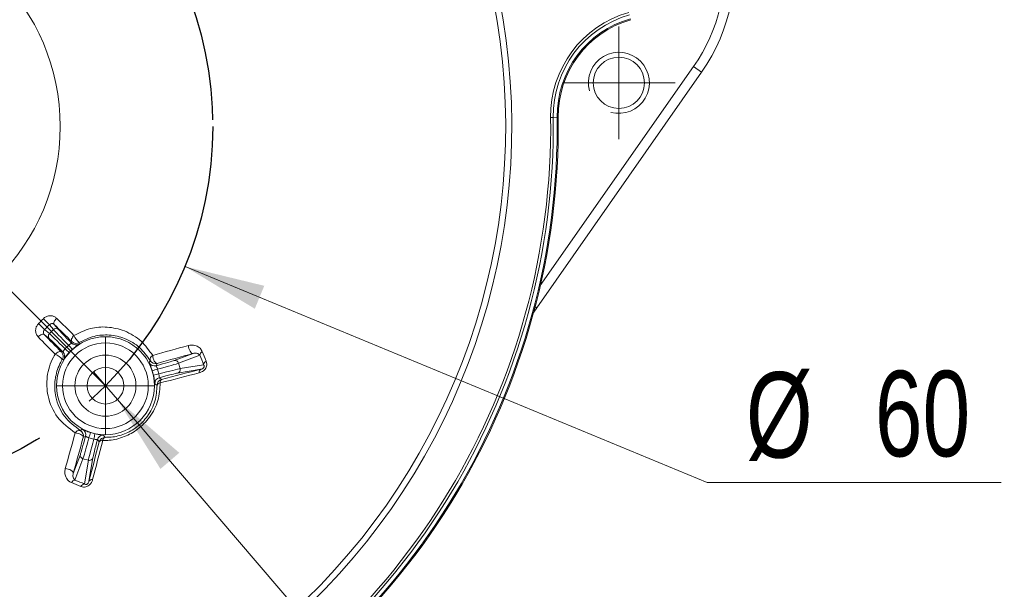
# Model space of a CAD drawing. Header units: millimetres. Extents: x 15 to 415, y 5 to 292.
# Tile 11 of 24: x 87 to 127, y 208 to 231. Entities that reach past the tile are written whole.
import ezdxf

# ---------------------------------------------------------------- set-up
doc = ezdxf.new("R2010")
doc.units = ezdxf.units.MM
doc.linetypes.add('CENTERX2', pattern=[20.32, 12.7, -2.54, 2.54, -2.54])
doc.styles.add('SLDTEXTSTYLE1', font='TXT', dxfattribs={"width": 0.75})
doc.dimstyles.new('SLDDIMSTYLE0', dxfattribs={"dimtxt": 3.5, "dimasz": 3.302, "dimexe": 0, "dimexo": 0.0625, "dimgap": 0.875, "dimtad": 0, "dimtih": 1, "dimtoh": 1, "dimdec": 4, "dimlfac": 2, "dimzin": 12, "dimdsep": 46, "dimtxsty": 'SLDTEXTSTYLE1', "dimsah": 1, "dimcen": 0.09, "dimazin": 3, "dimtfac": 1, "dimtofl": 0, "dimtmove": 0, "dimatfit": 3, "dimfxl": 1, "dimfrac": 2, "dimtolj": 1, "dimtzin": 12, "dimarcsym": 0})
doc.dimstyles.new('SLDDIMSTYLE1', dxfattribs={"dimtxt": 3.5, "dimasz": 3.302, "dimexe": 0, "dimexo": 0.0625, "dimgap": 0.875, "dimtad": 0, "dimtih": 1, "dimtoh": 1, "dimlfac": 2, "dimrnd": 1e-09, "dimzin": 12, "dimdsep": 46, "dimtxsty": 'SLDTEXTSTYLE1', "dimblk1": 'NONE', "dimsah": 1, "dimcen": 0, "dimadec": 0, "dimazin": 3, "dimtfac": 1, "dimtmove": 0, "dimatfit": 3, "dimldrblk": 'NONE', "dimfxl": 1, "dimfrac": 2, "dimtolj": 1, "dimtzin": 12, "dimarcsym": 0})
doc.dimstyles.new('SLDDIMSTYLE2', dxfattribs={"dimtxt": 3.5, "dimasz": 3.302, "dimexe": 0, "dimexo": 0.0625, "dimgap": 0.875, "dimtad": 0, "dimtih": 1, "dimtoh": 1, "dimlfac": 2, "dimrnd": 1e-09, "dimzin": 12, "dimdsep": 46, "dimtxsty": 'SLDTEXTSTYLE1', "dimsah": 1, "dimcen": 0, "dimadec": 0, "dimazin": 3, "dimtfac": 1, "dimtofl": 0, "dimtmove": 0, "dimatfit": 3, "dimfxl": 1, "dimfrac": 2, "dimtolj": 1, "dimtzin": 12, "dimarcsym": 0})

# ---------------------------------------------------------------- blocks, each defined once
blk = doc.blocks.new('_D')
at = {"color": 7, "linetype": 'Continuous', "lineweight": 0}
for p, q in [((79.888, 227.865), (79.888, 265.51)), ((91.202, 238.178), (107.215, 254.191))]:
    blk.add_line(p, q, dxfattribs=at)
for start, end in [(74.4106, 90), (45, 62.8886)]:
    blk.add_arc((79.888, 226.865), 37.645, start, end, dxfattribs=at)
for points in [[(79.888, 264.51), (83.165, 263.858), (83.209, 264.873)], [(106.507, 253.484), (104.416, 256.089), (103.73, 255.34)]]:
    blk.add_solid(points, dxfattribs=at)
at = {"color": 7, "linetype": 'Continuous', "lineweight": 0, "insert": (90.005, 263.687), "char_height": 3.5, "attachment_point": 1, "style": 'SLDTEXTSTYLE1'}
blk.add_mtext('45°', dxfattribs=at)
blk = doc.blocks.new('_D_1')
at = {"color": 7, "linetype": 'Continuous', "lineweight": 0}
for p, q in [((90.007, 216.827), (90.983, 215.689)), ((90.983, 215.689), (108.361, 195.426)), ((108.361, 195.426), (126.384, 195.426))]:
    blk.add_line(p, q, dxfattribs=at)
blk.add_solid([(90.983, 215.689), (92.747, 212.852), (93.518, 213.513)], dxfattribs=at)
at = {"color": 7, "linetype": 'Continuous', "lineweight": 0, "char_height": 3.5, "attachment_point": 1, "style": 'SLDTEXTSTYLE1'}
for s, insert in [('(x4) M', (109.949, 199.938)), ('3', (123.798, 199.938))]:
    blk.add_mtext(s, dxfattribs=dict(at, insert=insert))
blk = doc.blocks.new('_NONE')
blk = doc.blocks.new('_D_2')
at = {"color": 7, "linetype": 'Continuous', "lineweight": 0}
for p, q in [((93.752, 221.137), (115.135, 212.303)), ((115.135, 212.303), (127.173, 212.303))]:
    blk.add_line(p, q, dxfattribs=at)
blk.add_solid([(93.752, 221.137), (96.61, 219.407), (96.998, 220.346)], dxfattribs=at)
at = {"color": 7, "linetype": 'Continuous', "lineweight": 0, "char_height": 3.5, "attachment_point": 1, "style": 'SLDTEXTSTYLE1'}
for s, insert in [('%%c', (116.723, 216.815)), ('60', (122.001, 216.868))]:
    blk.add_mtext(s, dxfattribs=dict(at, insert=insert))
blk = doc.blocks.new('SW_CENTERMARKSYMBOL_5')
at = {"color": 0, "linetype": 'Continuous', "lineweight": 0}
for p, q in [((0, 1.25), (0, 2)), ((0, 0), (0, 1.25)), ((-1.25, 0), (-2, 0)), ((0, 0), (-1.25, 0)), ((0, 0), (0, -1.25)), ((0, 0), (1.25, 0)), ((1.25, 0), (2, 0)), ((0, -1.25), (0, -2))]:
    blk.add_line(p, q, dxfattribs=at)
blk = doc.blocks.new('SW_CENTERMARKSYMBOL_10')
at = {"color": 0, "linetype": 'Continuous', "lineweight": 0}
for p, q in [((0, 1.25), (0, 2.3)), ((0, 0), (0, 1.25)), ((-1.25, 0), (-2.3, 0)), ((0, 0), (-1.25, 0)), ((0, 0), (0, -1.25)), ((0, 0), (1.25, 0)), ((1.25, 0), (2.3, 0)), ((0, -1.25), (0, -2.3))]:
    blk.add_line(p, q, dxfattribs=at)

msp = doc.modelspace()

# ---------------------------------------------------------------- linework, layer by layer
at = {"color": 7, "linetype": 'Continuous', "lineweight": 15}
for p, q in [((114.904245, 229.085909), (108.152245, 219.443057)), ((108.301956, 220.354246), (114.576584, 229.315341)), ((114.576584, 229.315341), (114.904245, 229.085909)), ((108.991916, 227.241884), (108.829798, 227.239783)), ((108.152245, 219.443057), (108.029403, 219.262056)), ((88.001484, 218.553259), (88.200421, 218.390162)), ((88.36285, 218.552591), (88.199753, 218.751528)), ((88.200421, 218.390162), (88.36285, 218.552591)), ((88.397023, 218.769268), (88.573355, 218.554187)), ((88.198826, 218.179657), (87.983746, 218.35599)), ((89.108201, 218.002072), (89.115344, 218.063462)), ((88.689551, 217.637669), (88.750941, 217.644811)), ((93.307033, 217.285803), (94.08325, 217.57839)), ((94.35799, 217.5069), (93.488537, 217.179168)), ((92.608483, 217.170009), (92.567786, 217.075079)), ((94.406633, 216.932606), (93.444121, 216.774185)), ((93.488537, 217.179168), (93.547991, 216.957284)), ((93.547991, 216.957284), (94.515466, 217.116521)), ((89.174623, 212.669763), (89.46721, 213.44598)), ((89.978829, 213.308892), (89.820408, 212.34638)), ((89.573844, 213.264476), (89.246112, 212.395023)), ((89.795728, 213.205021), (89.573844, 213.264476)), ((89.636491, 212.237546), (89.795728, 213.205021))]:
    msp.add_line(p, q, dxfattribs=at)
at = {"color": 7, "linetype": 'CENTERX2'}
msp.add_line((90.494895, 216.258117), (79.888294, 226.864719), dxfattribs=at)
at = {"color": 8, "linetype": 'Continuous', "lineweight": 15}
msp.add_line((108.089254, 219.487164), (108.152245, 219.443057), dxfattribs=at)
at = {"color": 7, "linetype": 'Continuous', "lineweight": 15, "flags": 128}
for points in [[(108.829798, 227.239783), (108.818892, 227.239642), (108.80707, 227.239489), (108.794444, 227.239325), (108.781139, 227.239153), (108.76728, 227.238974), (108.753, 227.238787), (108.738441, 227.238599), (108.72374, 227.238409)], [(109.035847, 227.242455), (109.035123, 227.242444), (109.032964, 227.242416), (109.029387, 227.24237), (109.024429, 227.242305), (109.018136, 227.242225), (109.010569, 227.242126), (109.001801, 227.242012), (108.991916, 227.241884)], [(88.494089, 219.018666), (88.462363, 218.983107), (88.434726, 218.946187), (88.412195, 218.909262), (88.395594, 218.873684), (88.385534, 218.840762), (88.382386, 218.811704), (88.386262, 218.787577), (88.397023, 218.769268)], [(88.494089, 219.018666), (88.583824, 218.930425), (88.673344, 218.842416), (88.762647, 218.754639), (88.85173, 218.667098), (88.94059, 218.579794), (89.029227, 218.492731), (89.117638, 218.405911), (89.205819, 218.319334)], [(89.115344, 218.063462), (89.026345, 218.150839), (88.937117, 218.238464), (88.847659, 218.326333), (88.757975, 218.414445), (88.668066, 218.502796), (88.577936, 218.591384), (88.487588, 218.68021), (88.397023, 218.769268)], [(87.983746, 218.35599), (87.965434, 218.36675), (87.941308, 218.370627), (87.912251, 218.367478), (87.879329, 218.357418), (87.843752, 218.340818), (87.806825, 218.318286), (87.769905, 218.29065), (87.734347, 218.258923)], [(88.433678, 217.547193), (88.347101, 217.635374), (88.260282, 217.723785), (88.173218, 217.812422), (88.085915, 217.901284), (87.998373, 217.990366), (87.910597, 218.07967), (87.822587, 218.169189), (87.734347, 218.258923)], [(87.983746, 218.35599), (88.072802, 218.265424), (88.161628, 218.175076), (88.250216, 218.084946), (88.338568, 217.995038), (88.426679, 217.905354), (88.51455, 217.815897), (88.602174, 217.726668), (88.689551, 217.637669)], [(89.205819, 218.319334), (89.174259, 218.283613), (89.147024, 218.246298), (89.125116, 218.208762), (89.109336, 218.172378), (89.100266, 218.138484), (89.098237, 218.108325), (89.103325, 218.083007), (89.115344, 218.063462)], [(92.427682, 217.498181), (92.612971, 217.549362), (92.797533, 217.600378), (92.98136, 217.651227), (93.164431, 217.701903), (93.346737, 217.752403), (93.528263, 217.802725), (93.708994, 217.852863), (93.888918, 217.902814)], [(93.888918, 217.902814), (93.895162, 217.842936), (93.90929, 217.781581), (93.930397, 217.722669), (93.957137, 217.669966), (93.987801, 217.626837), (94.020428, 217.596039), (94.052938, 217.579539), (94.08325, 217.57839)], [(88.689551, 217.637669), (88.670005, 217.649688), (88.644688, 217.654776), (88.614528, 217.652747), (88.580635, 217.643677), (88.544252, 217.627897), (88.506713, 217.605988), (88.469399, 217.578753), (88.433678, 217.547193)], [(92.427682, 217.498181), (92.43516, 217.438643), (92.449579, 217.377369), (92.470016, 217.318272), (92.495166, 217.265129), (92.523421, 217.221333), (92.552979, 217.189685), (92.581949, 217.172204), (92.608483, 217.170009)], [(94.08325, 217.57839), (93.90166, 217.527976), (93.719254, 217.477374), (93.536047, 217.426587), (93.352053, 217.375617), (93.167285, 217.324471), (92.981758, 217.273152), (92.795487, 217.221663), (92.608483, 217.170009)], [(92.793669, 216.515757), (92.998771, 216.568927), (93.202919, 216.621805), (93.406092, 216.674383), (93.608272, 216.726657), (93.809434, 216.778621), (94.009562, 216.830271), (94.208634, 216.8816), (94.406633, 216.932606)], [(92.698551, 216.587053), (92.779321, 216.52666), (92.793669, 216.515757)], [(94.337539, 216.784496), (94.141358, 216.73396), (93.94411, 216.683101), (93.745819, 216.631925), (93.546501, 216.580438), (93.346177, 216.528643), (93.144867, 216.476546), (92.942593, 216.424155), (92.739371, 216.371471)], [(88.850198, 212.864093), (88.900149, 213.044019), (88.950287, 213.224751), (89.000608, 213.406275), (89.05111, 213.588582), (89.101786, 213.771654), (89.152634, 213.955478), (89.203651, 214.140043), (89.254832, 214.32533)], [(89.583004, 214.144531), (89.531349, 213.957527), (89.47986, 213.771253), (89.428541, 213.585726), (89.377396, 213.400959), (89.326426, 213.216965), (89.27564, 213.033759), (89.225036, 212.851353), (89.174623, 212.669763)], [(89.583004, 214.144531), (89.580808, 214.171062), (89.563327, 214.200033), (89.531679, 214.22959), (89.487885, 214.257848), (89.43474, 214.282998), (89.375644, 214.303435), (89.314369, 214.317852), (89.254832, 214.32533)], [(89.677934, 214.185227), (89.585248, 214.145474), (89.583004, 214.144531)], [(89.820408, 212.34638), (89.871412, 212.544378), (89.922741, 212.74345), (89.974391, 212.943579), (90.026355, 213.144742), (90.078629, 213.34692), (90.131208, 213.550094), (90.184084, 213.754241), (90.237256, 213.959344)], [(90.381541, 214.013641), (90.328858, 213.81042), (90.276465, 213.608144), (90.224369, 213.406835), (90.172576, 213.206512), (90.121088, 213.007194), (90.069912, 212.808902), (90.019054, 212.611656), (89.968517, 212.415474)], [(90.237256, 213.959344), (90.176324, 214.040436), (90.16596, 214.054461)], [(89.174623, 212.669763), (89.173474, 212.700075), (89.156974, 212.732584), (89.126175, 212.765213), (89.083046, 212.795876), (89.030344, 212.822616), (88.971432, 212.843723), (88.910076, 212.857849), (88.850198, 212.864093)]]:
    msp.add_lwpolyline(points, dxfattribs=at)
at = {"color": 7, "linetype": 'CENTERX2'}
msp.add_circle((79.888294, 226.864719), 15, dxfattribs=at)
at = {"color": 7, "linetype": 'Continuous', "lineweight": 15}
for centre, radius in [((79.888294, 226.864719), 8.75), ((111.51821, 228.652355), 1.05), ((90.494895, 216.258117), 2.004288), ((90.494895, 216.258117), 1.754326), ((90.494895, 216.258117), 1.25), ((90.494895, 216.258117), 0.75)]:
    msp.add_circle(centre, radius, dxfattribs=at)
for centre, radius, start, end in [((108.760604, 233.387733), 7.5, 325, 12.7308888), ((108.760604, 233.387733), 7.1, 325, 8.43855), ((79.888294, 226.864719), 27.245412, 259.1560229, 12.8439771), ((79.888294, 226.864719), 26.995455, 259.1852753, 12.8147247), ((113.135502, 227.295582), 4.412132, 106, 180.7424767), ((113.135502, 227.295582), 4.306066, 106, 180.7424767), ((113.135502, 227.295582), 4.143934, 106, 180.7424767), ((113.135502, 227.295582), 4.1, 106, 180.7424767), ((79.888294, 226.864719), 28.837868, 297.0022365, 0.7424767), ((79.888294, 226.864719), 28.943934, 297.0022365, 0.7424767), ((79.888294, 226.864719), 29.106066, 297.0022365, 0.7424767), ((79.888294, 226.864719), 29.15, 297.0022365, 0.7424767), ((-18.863751, 325.616609), 150.919923, 314.94730503, 315.0527785), ((105.054355, 235.978968), 24.101085, 224.7935113, 225.6267568), ((70.77354, 201.698331), 24.101673, 44.3729585, 45.2061831), ((-19.569994, 326.323057), 152.26934, 314.94723296, 315.05273978), ((88.468906, 218.447377), 0.149392, 45.6400785, 135.2281854), ((88.305634, 218.284106), 0.149391, 134.7717178, 224.3601478), ((89.885973, 218.594903), 0.733858, 202.0556135, 230.7612954), ((98.020922, 227.746977), 13.559964, 227.3854365, 228.3439799), ((79.030527, 208.754285), 13.526914, 41.6547321, 42.6156174), ((89.284963, 218.178927), 0.250045, 225.015174, 302.1934791), ((89.292107, 218.240318), 0.250046, 225.0151089, 301.2352602), ((95.370458, 217.6363), 5.961474, 176.246933, 176.8168656), ((88.158106, 216.867031), 0.733867, 39.2390381, 67.9443755), ((88.512695, 217.460906), 0.250046, 328.7646751, 44.9849364), ((89.124348, 211.256395), 6.087862, 93.1889464, 93.7470428), ((88.574086, 217.46805), 0.250044, 327.8063285, 44.9849835), ((92.515114, 217.326315), 0.192827, 116.9634879, 191.2067743), ((94.557767, 217.478963), 0.201721, 118.7079402, 172.0393733), ((161.746494, 244.463967), 72.580259, 201.80263027, 202.13492946), ((161.215307, 244.359418), 71.897379, 201.80270827, 202.13508514), ((92.503134, 217.316625), 0.250048, 207.8071362, 284.9843962), ((92.543829, 217.411554), 0.250048, 209.3908614, 284.9850805), ((96.669476, 204.033603), 13.520437, 107.3843654, 108.3457163), ((93.344082, 217.141077), 0.149392, 14.7719498, 104.3591647), ((93.403845, 216.918044), 0.149391, 285.6402789, 15.2282441), ((94.482816, 216.806894), 0.146994, 121.2165221, 188.7645489), ((94.716954, 217.092567), 0.202907, 119.5438218, 173.2202958), ((89.721904, 229.969564), 13.558716, 281.6557753, 282.6144071), ((92.763335, 216.345544), 0.250047, 105.0157695, 182.1932778), ((92.858452, 216.274244), 0.250051, 105.0154532, 180.3770129), ((92.877479, 216.401857), 0.141412, 126.3469021, 192.4085996), ((92.748171, 216.223641), 0.148091, 93.4067002, 160.6955167), ((89.426696, 214.237901), 0.192824, 78.7924522, 153.0371144), ((89.341461, 214.209184), 0.250046, 345.0151657, 60.6095082), ((89.436385, 214.249877), 0.250051, 345.0162562, 62.1925624), ((102.739515, 210.077122), 13.541542, 161.6552966, 162.6151437), ((76.801427, 217.027279), 13.540334, 347.3847911, 348.3447238), ((90.40747, 213.989677), 0.250048, 87.8070158, 164.9842886), ((90.478766, 213.894564), 0.250047, 89.6224748, 164.9848954), ((90.529371, 214.00484), 0.148092, 109.3047481, 176.5930892), ((90.351154, 213.875534), 0.14141, 77.5909688, 143.6530303), ((89.611937, 213.408931), 0.149394, 165.6413158, 255.2276392), ((89.834967, 213.34917), 0.149394, 254.7727254, 344.3590461), ((89.274054, 212.195239), 0.201729, 97.9617604, 151.2908708), ((62.402863, 145.561017), 71.872294, 67.86475635, 68.19725013), ((62.213474, 144.819715), 72.781769, 67.86537267, 68.19675204), ((89.660442, 212.036064), 0.202901, 96.7790903, 150.4570229), ((89.946119, 212.270198), 0.146993, 81.2352924, 148.7837789)]:
    msp.add_arc(centre, radius, start, end, dxfattribs=at)
at = {"color": 7, "linetype": 'Continuous', "lineweight": 0}
msp.add_arc((111.51821, 228.652355), 1.25, 255, 195, dxfattribs=at)
at = {"color": 7, "linetype": 'Continuous', "lineweight": 15}
for centre, major_axis, ratio, start_param, end_param in [((89.061037, 217.85805), (-0.707107, 0.707107), 0.014836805, 0.174532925, 1.478119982), ((89.167087, 217.964099), (0.601041, -0.601041), 0.017455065, 3.316125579, 4.631725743), ((88.788913, 217.585925), (-0.601041, 0.601041), 0.017455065, 4.793052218, 6.108652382), ((88.894963, 217.691975), (-0.707107, 0.707107), 0.014836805, 4.805065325, 6.108652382), ((92.497802, 217.071637), (0.821037, 0.219996), 0.017455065, 4.793052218, 6.108652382), ((92.536619, 216.92677), (0.965926, 0.258819), 0.014836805, 4.805065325, 6.108652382), ((92.597407, 216.699909), (0.965926, 0.258819), 0.014836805, 0.174532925, 1.478119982), ((92.636223, 216.555042), (0.821037, 0.219996), 0.017455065, 0.174532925, 1.49013309), ((89.681376, 214.25521), (0.219996, 0.821037), 0.017455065, 3.316125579, 4.631725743), ((89.826242, 214.216393), (0.258819, 0.965926), 0.014836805, 3.316125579, 4.619712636), ((90.053104, 214.155606), (0.258819, 0.965926), 0.014836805, 1.663472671, 2.967059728), ((90.197971, 214.116789), (0.219996, 0.821037), 0.017455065, 1.651459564, 2.967059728)]:
    msp.add_ellipse(centre, major_axis=major_axis, ratio=ratio, start_param=start_param, end_param=end_param, dxfattribs=at)
for points, knots in [([(87.951007, 218.998456), (87.968305, 219.01414), (88.019166, 219.060257), (88.124763, 219.110952), (88.259455, 219.127689), (88.392091, 219.099362), (88.460095, 219.045561), (88.494089, 219.018666)], [0, 0, 0, 0, 0.1107280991, 0.3255779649, 0.5481303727, 0.7741177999, 1, 1, 1, 1]), ([(87.734347, 218.258923), (87.714547, 218.282474), (87.668054, 218.337778), (87.630896, 218.448509), (87.631, 218.576024), (87.670428, 218.701365), (87.726508, 218.768451), (87.754558, 218.802006)], [0, 0, 0, 0, 0.161165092, 0.378447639, 0.588204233, 0.794029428, 1, 1, 1, 1]), ([(88.001484, 218.553259), (87.990625, 218.540559), (87.968361, 218.514516), (87.952174, 218.468212), (87.950083, 218.422362), (87.961441, 218.383458), (87.977041, 218.364247), (87.983746, 218.35599)], [0, 0, 0, 0, 0.187243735, 0.383938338, 0.596491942, 0.826583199, 1, 1, 1, 1]), ([(88.397023, 218.769268), (88.385122, 218.778329), (88.361628, 218.796219), (88.314742, 218.804199), (88.265861, 218.796127), (88.225832, 218.775664), (88.206267, 218.757557), (88.199753, 218.751528)], [0, 0, 0, 0, 0.242742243, 0.479242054, 0.699853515, 0.900062, 1, 1, 1, 1]), ([(89.205819, 218.319334), (89.42719, 218.427215), (89.869076, 218.642559), (90.59744, 218.686148), (91.321564, 218.519565), (91.982641, 218.124146), (92.282335, 217.702615), (92.427682, 217.498181)], [0, 0, 0, 0, 0.179291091, 0.357888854, 0.555305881, 0.784331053, 1, 1, 1, 1]), ([(92.325964, 217.288839), (92.194669, 217.472977), (91.924302, 217.852161), (91.329914, 218.207334), (90.678249, 218.35725), (90.022644, 218.319036), (89.621576, 218.123788), (89.421769, 218.026517)], [0, 0, 0, 0, 0.2182526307, 0.4494348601, 0.6472002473, 0.8242391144, 1, 1, 1, 1]), ([(88.750941, 217.644811), (88.753022, 217.644704), (88.757504, 217.644474), (88.768224, 217.662358), (88.78424, 217.689396), (88.806376, 217.724938), (88.828435, 217.753121), (88.839972, 217.76786)], [0, 0, 0, 0, 0.183190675, 0.394467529, 0.543384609, 0.761203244, 1, 1, 1, 1]), ([(88.839972, 217.76786), (88.863508, 217.792717), (88.910582, 217.842431), (88.960296, 217.889504), (88.985153, 217.913041)], [0, 0, 0, 0, 0.499995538, 1, 1, 1, 1]), ([(88.985153, 217.913041), (88.997995, 217.923166), (89.024195, 217.943822), (89.059183, 217.966112), (89.087791, 217.983128), (89.108035, 217.994957), (89.108147, 217.999734), (89.108201, 218.002072)], [0, 0, 0, 0, 0.208982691, 0.426336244, 0.585022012, 0.796852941, 1, 1, 1, 1]), ([(89.137344, 217.744816), (89.115085, 217.724025), (89.070568, 217.682444), (89.028987, 217.637927), (89.008197, 217.615669)], [0, 0, 0, 0, 0.500004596, 1, 1, 1, 1]), ([(89.418182, 217.967326), (89.415217, 217.964613), (89.409205, 217.95911), (89.365325, 217.928434), (89.302992, 217.882816), (89.226207, 217.823448), (89.166354, 217.770486), (89.137344, 217.744816)], [0, 0, 0, 0, 0.213835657, 0.433682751, 0.592453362, 0.802470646, 1, 1, 1, 1]), ([(93.888918, 217.902814), (93.925483, 217.910297), (94.035171, 217.932743), (94.206731, 217.901779), (94.372139, 217.810452), (94.433589, 217.703412), (94.460871, 217.655888)], [0, 0, 0, 0, 0.152702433, 0.458077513, 0.759394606, 1, 1, 1, 1]), ([(89.254832, 214.32533), (88.994315, 214.521146), (88.482544, 214.905818), (88.112087, 215.757798), (88.063869, 216.626466), (88.242224, 217.21956), (88.410065, 217.506784), (88.433678, 217.547193)], [0, 0, 0, 0, 0.279621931, 0.549303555, 0.756979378, 0.965809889, 1, 1, 1, 1]), ([(88.726496, 217.331243), (88.705211, 217.294858), (88.572922, 217.068721), (88.478596, 216.78302), (88.403696, 216.300795), (88.436803, 215.714278), (88.769932, 214.950481), (89.229609, 214.603901), (89.464173, 214.427048)], [0, 0, 0, 0, 0.033375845, 0.207433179, 0.239074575, 0.44579112, 0.717198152, 1, 1, 1, 1]), ([(89.008197, 217.615669), (89.005499, 217.612705), (88.975804, 217.580068), (88.920304, 217.514969), (88.863024, 217.440478), (88.820234, 217.381502), (88.792879, 217.342434), (88.787976, 217.337251), (88.785687, 217.334831)], [0, 0, 0, 0, 0.020545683, 0.226214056, 0.437660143, 0.587414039, 0.807343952, 1, 1, 1, 1]), ([(94.35799, 217.5069), (94.343041, 217.523436), (94.307722, 217.562506), (94.230217, 217.587452), (94.152582, 217.594398), (94.100041, 217.582267), (94.08325, 217.57839)], [0, 0, 0, 0, 0.227770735, 0.538140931, 0.852398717, 1, 1, 1, 1]), ([(92.281961, 217.199978), (92.283568, 217.203162), (92.291604, 217.219083), (92.306385, 217.248704), (92.319281, 217.27514), (92.325964, 217.288839)], [0, 0, 0, 0, 0.107507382, 0.537536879, 1, 1, 1, 1]), ([(92.413919, 216.86686), (92.412701, 216.870678), (92.399285, 216.912715), (92.370657, 216.993328), (92.334786, 217.080179), (92.305105, 217.146723), (92.284949, 217.18995), (92.282912, 217.196786), (92.281961, 217.199978)], [0, 0, 0, 0, 0.020547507, 0.226214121, 0.437661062, 0.587413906, 0.807344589, 1, 1, 1, 1]), ([(92.567786, 217.075079), (92.566652, 217.07333), (92.564212, 217.069564), (92.574339, 217.051337), (92.589747, 217.023949), (92.609459, 216.987006), (92.622837, 216.953812), (92.629834, 216.936453)], [0, 0, 0, 0, 0.183190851, 0.394469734, 0.543385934, 0.76121047, 1, 1, 1, 1]), ([(92.629834, 216.936453), (92.639592, 216.90364), (92.659107, 216.838016), (92.675018, 216.771425), (92.682973, 216.73813)], [0, 0, 0, 0, 0.500001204, 1, 1, 1, 1]), ([(94.616902, 217.269092), (94.629218, 217.22877), (94.64896, 217.164135), (94.637405, 217.059683), (94.604055, 216.973969), (94.543753, 216.894522), (94.452846, 216.823102), (94.379731, 216.798623), (94.337539, 216.784496)], [0, 0, 0, 0, 0.2191438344, 0.3512832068, 0.4869450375, 0.6223568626, 0.7820740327, 1, 1, 1, 1]), ([(94.406633, 216.932606), (94.424923, 216.937942), (94.454026, 216.946432), (94.491067, 216.970542), (94.511167, 216.991691), (94.521669, 217.006772), (94.529555, 217.023445), (94.535691, 217.046707), (94.534548, 217.075301), (94.526239, 217.098825), (94.518315, 217.111841), (94.515466, 217.116521)], [0, 0, 0, 0, 0.2665360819, 0.4241078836, 0.4783780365, 0.5288220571, 0.5739950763, 0.6285826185, 0.7475270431, 0.9092130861, 1, 1, 1, 1]), ([(92.46119, 216.690442), (92.454314, 216.720113), (92.440561, 216.779456), (92.4228, 216.837725), (92.413919, 216.86686)], [0, 0, 0, 0, 0.500000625, 1, 1, 1, 1]), ([(92.513471, 216.335974), (92.512603, 216.339898), (92.510843, 216.347854), (92.506218, 216.401197), (92.497878, 216.477986), (92.484856, 216.574167), (92.468916, 216.652483), (92.46119, 216.690442)], [0, 0, 0, 0, 0.213835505, 0.433683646, 0.592452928, 0.802469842, 1, 1, 1, 1]), ([(92.682973, 216.73813), (92.68532, 216.721945), (92.690108, 216.688928), (92.691919, 216.647482), (92.69235, 216.6142), (92.692474, 216.590754), (92.696554, 216.58827), (92.698551, 216.587053)], [0, 0, 0, 0, 0.208984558, 0.426338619, 0.585021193, 0.796852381, 1, 1, 1, 1]), ([(92.739371, 216.371471), (92.722727, 216.133178), (92.689343, 215.655236), (92.34774, 214.975788), (91.844118, 214.461712), (91.261324, 214.141883), (90.76362, 214.021004), (90.471768, 214.015379), (90.381541, 214.013641)], [0, 0, 0, 0, 0.2021310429, 0.4054137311, 0.5840613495, 0.7486143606, 0.9222832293, 1, 1, 1, 1]), ([(90.480413, 214.144605), (90.561774, 214.146081), (90.82357, 214.150828), (91.271888, 214.258532), (91.799889, 214.547222), (92.25733, 215.014018), (92.564922, 215.630617), (92.593879, 216.058125), (92.608406, 216.272598)], [0, 0, 0, 0, 0.078667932, 0.253132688, 0.416791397, 0.593673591, 0.796153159, 1, 1, 1, 1]), ([(92.608406, 216.272598), (92.606453, 216.273927), (92.592808, 216.283213), (92.56135, 216.304449), (92.53146, 216.32413), (92.513471, 216.335974)], [0, 0, 0, 0, 0.062353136, 0.435697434, 1, 1, 1, 1]), ([(89.464173, 214.427048), (89.465886, 214.42788), (89.480337, 214.434896), (89.509957, 214.44941), (89.537864, 214.463431), (89.553034, 214.471052)], [0, 0, 0, 0, 0.057819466, 0.48784873, 1, 1, 1, 1]), ([(89.553034, 214.471052), (89.556866, 214.469841), (89.564638, 214.467385), (89.613145, 214.444723), (89.683815, 214.413549), (89.773623, 214.376737), (89.849416, 214.351382), (89.886152, 214.339093)], [0, 0, 0, 0, 0.213835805, 0.433682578, 0.592452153, 0.802469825, 1, 1, 1, 1]), ([(89.81656, 214.123179), (89.801371, 214.129239), (89.770382, 214.141602), (89.733584, 214.160757), (89.704545, 214.177025), (89.684178, 214.188641), (89.679986, 214.186349), (89.677934, 214.185227)], [0, 0, 0, 0, 0.208983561, 0.426339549, 0.585022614, 0.796853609, 1, 1, 1, 1]), ([(90.014882, 214.070039), (89.981587, 214.077995), (89.914997, 214.093906), (89.849373, 214.113422), (89.81656, 214.123179)], [0, 0, 0, 0, 0.499998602, 1, 1, 1, 1]), ([(89.886152, 214.339093), (89.915286, 214.330212), (89.973555, 214.312449), (90.032899, 214.298698), (90.062571, 214.291822)], [0, 0, 0, 0, 0.5000004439, 1, 1, 1, 1]), ([(90.062571, 214.291822), (90.066486, 214.290968), (90.109599, 214.281573), (90.193724, 214.266052), (90.286877, 214.253696), (90.359345, 214.246126), (90.40686, 214.241969), (90.413799, 214.240315), (90.417038, 214.239543)], [0, 0, 0, 0, 0.02054631, 0.226212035, 0.437660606, 0.587412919, 0.807344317, 1, 1, 1, 1]), ([(90.417038, 214.239543), (90.418992, 214.236559), (90.428763, 214.221639), (90.449795, 214.189833), (90.469073, 214.161356), (90.480413, 214.144605)], [0, 0, 0, 0, 0.093336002, 0.466679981, 1, 1, 1, 1]), ([(90.16596, 214.054461), (90.165012, 214.056317), (90.162971, 214.060315), (90.142123, 214.060655), (90.1107, 214.061005), (90.068851, 214.062407), (90.033414, 214.067418), (90.014882, 214.070039)], [0, 0, 0, 0, 0.183190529, 0.394468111, 0.543385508, 0.76120612, 1, 1, 1, 1]), ([(89.097124, 212.292142), (89.05968, 212.312184), (88.958935, 212.366109), (88.867406, 212.509161), (88.820334, 212.686679), (88.840517, 212.806582), (88.850198, 212.864093)], [0, 0, 0, 0, 0.186043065, 0.500560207, 0.760444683, 1, 1, 1, 1]), ([(89.174623, 212.669763), (89.169303, 212.643218), (89.157901, 212.586327), (89.170021, 212.505531), (89.195724, 212.437631), (89.233037, 212.40608), (89.246112, 212.395023)], [0, 0, 0, 0, 0.235630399, 0.504998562, 0.826532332, 1, 1, 1, 1]), ([(89.968517, 212.415474), (89.955721, 212.37662), (89.932266, 212.305399), (89.864676, 212.215423), (89.782545, 212.150375), (89.688845, 212.113294), (89.582059, 212.105117), (89.519094, 212.125002), (89.48392, 212.13611)], [0, 0, 0, 0, 0.201025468, 0.368482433, 0.501155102, 0.654598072, 0.80705491, 1, 1, 1, 1]), ([(89.636491, 212.237546), (89.648486, 212.230719), (89.666577, 212.220422), (89.695947, 212.217408), (89.714556, 212.219586), (89.727898, 212.222882), (89.740502, 212.22856), (89.752636, 212.235613), (89.764091, 212.244226), (89.785005, 212.265157), (89.807195, 212.300918), (89.815479, 212.32942), (89.820408, 212.34638)], [0, 0, 0, 0, 0.224954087, 0.33926061, 0.366571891, 0.421037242, 0.46591781, 0.479788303, 0.536117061, 0.583960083, 0.752442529, 1, 1, 1, 1])]:
    msp.add_open_spline(points, degree=3, knots=knots, dxfattribs=at)

# ---------------------------------------------------------------- block references
at = {"color": 7, "linetype": 'Continuous', "lineweight": 0}
for name, p in [('SW_CENTERMARKSYMBOL_10', (111.51821, 228.652355)), ('SW_CENTERMARKSYMBOL_5', (90.494895, 216.258117))]:
    msp.add_blockref(name, p, dxfattribs=at)

# ---------------------------------------------------------------- dimensions: what is measured, and where the dimension line sits
dim = msp.add_angular_dim_2l(base=(102.045152, 257.29876), line1=((90.494895, 237.471321), (79.888294, 226.864719)), line2=((79.888294, 193.202239), (79.888294, 226.864719)), dimstyle='SLDDIMSTYLE0', dxfattribs=at)
dim.commit()
dim.dimension.update_dxf_attribs({"geometry": '_D', "text_midpoint": (93.524569, 261.95331), "dimtype": 162})
dim = msp.add_diameter_dim_2p(p1=(66.024831, 232.592232), p2=(93.751756, 221.137205), dimstyle='SLDDIMSTYLE2', dxfattribs=at)
dim.commit()
dim.dimension.update_dxf_attribs({"geometry": '_D_2', "text_midpoint": (121.947862, 215.107837), "dimtype": 163})
dim = msp.add_diameter_dim_2p(p1=(90.006638, 216.827419), p2=(90.983152, 215.688815), text='(x4) M<>', dimstyle='SLDDIMSTYLE1', override={"dimpost": '<>'}, dxfattribs=at)
dim.commit()
dim.dimension.update_dxf_attribs({"geometry": '_D_1', "text_midpoint": (118.166627, 198.204076), "dimtype": 163})

doc.saveas('drawing.dxf')
